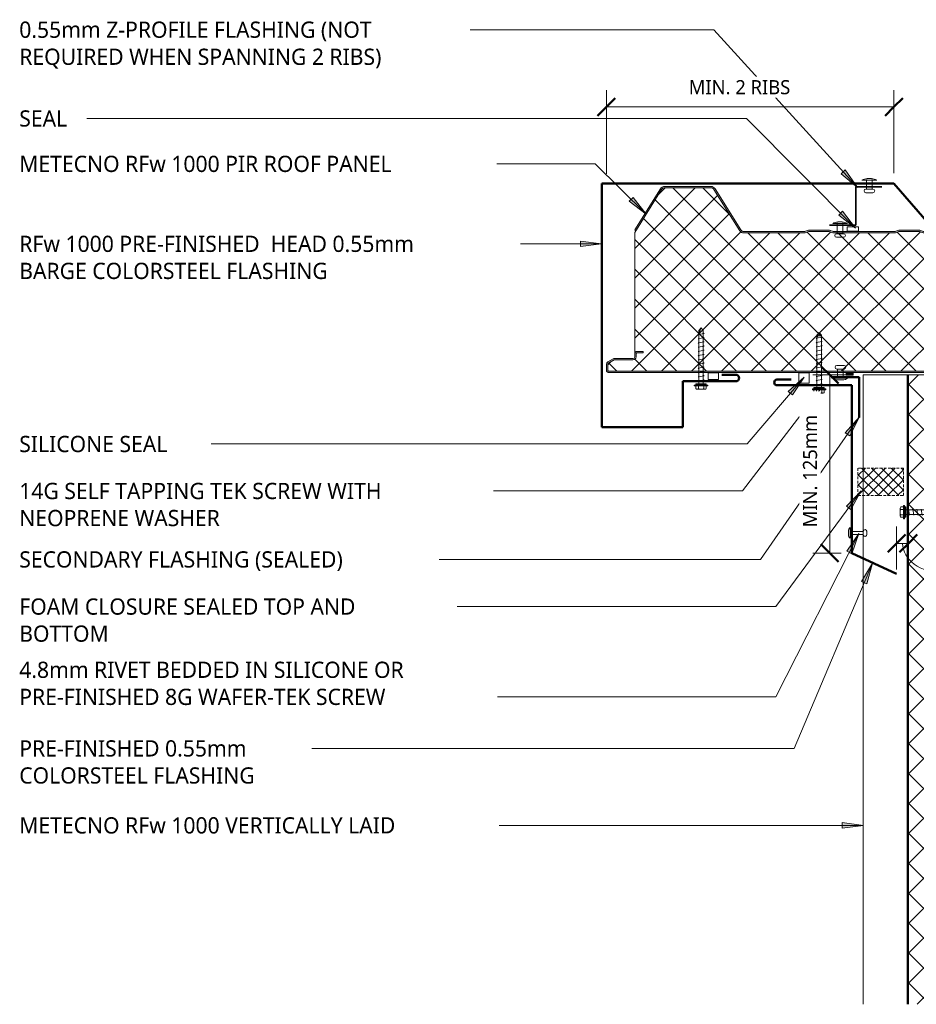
# Model space of a CAD drawing. Header units: millimetres. Extents: x -423 to 784, y -53 to 645.
# Tile 1 of 3: x -423 to 212, y -53 to 645. Entities that reach past the tile are written whole.
import ezdxf

# ---------------------------------------------------------------- set-up
doc = ezdxf.new("R2010")
doc.units = ezdxf.units.MM
doc.linetypes.add('Dash Short', pattern=[3, 2, -1])
for name, color, linetype, lineweight in [('A-ANNO-DIMS', 211, 'Continuous', 9), ('A-ANNO-DIMS-5', 211, 'Continuous', 9), ('A-DETL', 90, 'Continuous', 13), ('A-DETL-GENF', 92, 'Continuous', 13), ('G-ANNO-TEXT', 231, 'Continuous', 9)]:
    doc.layers.add(name, color=color, linetype=linetype, lineweight=lineweight)
doc.styles.add('Yu Gothic', font='Yu Gothic.ttf', dxfattribs={"height": 11.5})
doc.styles.add('Yu Gothic_1', font='Yu Gothic.ttf', dxfattribs={"height": 10})
doc.dimstyles.new('Diagonal', dxfattribs={"dimscale": 304.8, "dimtxt": 11.609035, "dimasz": 0.04101, "dimexe": 0.03937, "dimexo": 0.024606, "dimgap": 0.024606, "dimtad": 1, "dimdec": 0, "dimzin": 0, "dimdsep": 46, "dimtxsty": 'Yu Gothic_1', "dimblk1": 'OBLIQUE', "dimblk2": 'OBLIQUE', "dimsah": 1, "dimcen": 0.09, "dimazin": 0, "dimtfac": 1, "dimtdec": 4, "dimtix": 1, "dimtmove": 1, "dimatfit": 3, "dimfxl": 1, "dimtvp": 1, "dimtfill": 1, "dimtolj": 1, "dimtzin": 0, "dimarcsym": 2})
doc.dimstyles.new('Diagonal_1', dxfattribs={"dimscale": 304.8, "dimtxt": 11.609035, "dimasz": 0.04101, "dimexe": 0.03937, "dimexo": 0.024606, "dimgap": 0.024606, "dimtad": 1, "dimdec": 0, "dimzin": 0, "dimdsep": 46, "dimtxsty": 'Yu Gothic_1', "dimblk1": 'OBLIQUE', "dimblk2": 'OBLIQUE', "dimsah": 1, "dimcen": 0.09, "dimazin": 0, "dimtfac": 1, "dimtdec": 4, "dimtix": 1, "dimtmove": 2, "dimatfit": 3, "dimfxl": 1, "dimtvp": 1, "dimtfill": 1, "dimtolj": 1, "dimtzin": 0, "dimarcsym": 2})

# ---------------------------------------------------------------- blocks, each defined once
blk = doc.blocks.new('Metecno RFw 1000 - FLAT FINISH - RFw 1000 100mm - FLAT-4181614-01 CANTILEVER BARGE CAPPING DETAIL1')
at = {"layer": 'A-DETL-GENF'}
h = blk.add_hatch(color=256, dxfattribs=at)
h.paths.add_polyline_path([(1018.2, 0), (265.46, 0), (265.46, -1), (1018.41, -1.03), (1018.77, -1.23), (1018.97, -1.59), (1019, -1.8), (1018.97, -6.17), (1018.77, -6.53), (1018.6, -6.65), (1014.54, -9), (1001.2, -9), (1000.63, -9.07), (1000.1, -9.29), (999.64, -9.64), (999.24, -10.23), (999.07, -10.63), (999, -11.2), (998.97, -13.41), (998.77, -13.76), (998.41, -13.97), (998.2, -14), (994, -14), (994, -15), (998.41, -14.97), (998.67, -14.94), (999.1, -14.76), (999.47, -14.47), (999.84, -13.89), (999.94, -13.67), (1000, -13.2), (1000.04, -10.89), (1000.16, -10.6), (1000.51, -10.23), (1000.6, -10.16), (1000.89, -10.04), (1001.2, -10), (1014.54, -9.97), (1014.79, -9.94), (1015.22, -9.76), (1019.1, -7.52), (1019.47, -7.23), (1019.84, -6.65), (1019.94, -6.43), (1020, -5.96), (1020, -1.8), (1019.9, -1.23), (1019.76, -0.9), (1019.47, -0.53), (1019, -0.2), (1018.6, -0.05), (1018.41, -0.03)])
h.paths.add_polyline_path([(502.04, -99), (501.18, -99.11), (500.39, -99.43), (499.69, -99.93), (499.15, -100.6), (480.91, -129.78), (480.5, -130.29), (479.97, -130.67), (479.36, -130.92), (478.71, -131), (446.04, -131), (445.38, -130.92), (444.77, -130.67), (444.25, -130.29), (443.83, -129.78), (425.49, -100.47), (425.05, -99.93), (424.36, -99.43), (423.56, -99.11), (422.71, -99), (379.95, -99), (379.19, -99.07), (378.46, -99.29), (376.68, -100), (362.07, -100), (360.28, -99.29), (359.55, -99.07), (358.79, -99), (315.95, -99), (315.19, -99.07), (314.46, -99.29), (312.68, -100), (298.07, -100), (296.28, -99.29), (295.55, -99.07), (294.79, -99), (265.46, -99), (265.46, -100), (295.36, -100.05), (296.28, -100.36), (297.88, -100.95), (298.45, -101), (312.86, -100.95), (313.41, -100.79), (315.38, -100.05), (315.95, -100), (359.36, -100.05), (360.28, -100.36), (361.88, -100.95), (362.45, -101), (376.86, -100.95), (377.41, -100.79), (379.38, -100.05), (379.95, -100), (422.71, -100), (423.31, -100.08), (423.87, -100.3), (424.36, -100.66), (424.74, -101.13), (442.98, -130.31), (443.56, -131.01), (444.29, -131.55), (445.13, -131.89), (446.04, -132), (478.71, -132), (479.61, -131.89), (480.5, -131.52), (481.2, -131), (481.76, -130.31), (500, -101.13), (500.39, -100.66), (500.87, -100.3), (501.43, -100.08), (502.04, -100), (545.36, -100.05), (546.28, -100.36), (547.88, -100.95), (548.45, -101), (562.86, -100.95), (563.41, -100.79), (565.38, -100.05), (565.95, -100), (609.36, -100.05), (610.28, -100.36), (611.88, -100.95), (612.45, -101), (626.86, -100.95), (627.41, -100.79), (629.38, -100.05), (629.95, -100), (672.71, -100), (673.31, -100.08), (673.87, -100.3), (674.36, -100.66), (674.74, -101.13), (692.98, -130.31), (693.56, -131.01), (694.29, -131.55), (695.13, -131.89), (696.04, -132), (728.71, -132), (729.61, -131.89), (730.45, -131.55), (731.2, -131), (731.76, -130.31), (750, -101.13), (750.39, -100.66), (750.87, -100.3), (751.43, -100.08), (752.04, -100), (795.36, -100.05), (796.28, -100.36), (797.88, -100.95), (798.45, -101), (812.86, -100.95), (813.41, -100.79), (815.38, -100.05), (815.95, -100), (859.36, -100.05), (860.28, -100.36), (861.88, -100.95), (862.45, -101), (876.86, -100.95), (877.41, -100.79), (879.38, -100.05), (879.95, -100), (922.71, -100), (923.31, -100.08), (923.87, -100.3), (924.36, -100.66), (924.74, -101.13), (942.98, -130.31), (943.56, -131.01), (944.29, -131.55), (945.13, -131.89), (946.04, -132), (979.13, -131.95), (979.61, -131.89), (980.45, -131.55), (981.19, -131.01), (981.76, -130.31), (1000, -101.13), (999.15, -100.6), (980.91, -129.78), (980.5, -130.29), (979.97, -130.67), (979.13, -130.95), (978.71, -131), (946.04, -131), (945.38, -130.92), (944.77, -130.67), (944.25, -130.29), (943.83, -129.78), (925.59, -100.6), (925.05, -99.93), (924.36, -99.43), (923.56, -99.11), (922.71, -99), (879.95, -99), (879.19, -99.07), (878.46, -99.29), (876.68, -100), (862.07, -100), (860.28, -99.29), (859.55, -99.07), (858.79, -99), (815.95, -99), (815.19, -99.07), (814.46, -99.29), (812.68, -100), (798.07, -100), (796.28, -99.29), (795.55, -99.07), (794.79, -99), (752.04, -99), (751.18, -99.11), (750.39, -99.43), (749.69, -99.93), (749.15, -100.6), (730.91, -129.78), (730.5, -130.29), (729.97, -130.67), (729.36, -130.92), (728.71, -131), (696.04, -131), (695.38, -130.92), (694.77, -130.67), (694.25, -130.29), (693.83, -129.78), (675.49, -100.47), (675.05, -99.93), (674.36, -99.43), (673.56, -99.11), (672.71, -99), (629.95, -99), (629.19, -99.07), (628.46, -99.29), (626.68, -100), (612.07, -100), (610.28, -99.29), (609.55, -99.07), (608.79, -99), (565.95, -99), (565.19, -99.07), (564.46, -99.29), (562.68, -100), (548.07, -100), (546.28, -99.29), (545.55, -99.07), (544.79, -99)])
h = blk.add_hatch(dxfattribs=at)
h.set_pattern_fill('FP_1', color=256, style=0, pattern_type=2)
h.set_pattern_definition([(225, (1012.829, 394.559), (10.6066, -10.6066), []), (315, (1012.829, 394.559), (10.6066, 10.6066), [])])
h.paths.add_polyline_path([(1018.2, -1), (265.46, -1), (265.46, -99), (294.79, -99), (295.55, -99.07), (296.28, -99.29), (298.07, -100), (312.68, -100), (314.46, -99.29), (315.19, -99.07), (315.95, -99), (358.79, -99), (359.55, -99.07), (360.28, -99.29), (362.16, -100), (376.68, -100), (378.46, -99.29), (379.19, -99.07), (379.95, -99), (422.71, -99), (423.56, -99.11), (424.36, -99.43), (425.05, -99.93), (425.59, -100.6), (443.83, -129.78), (444.25, -130.29), (444.77, -130.67), (445.38, -130.92), (446.04, -131), (478.71, -131), (479.36, -130.92), (479.97, -130.67), (480.5, -130.29), (480.91, -129.78), (499.15, -100.6), (499.69, -99.93), (500.39, -99.43), (501.18, -99.11), (502.04, -99), (544.79, -99), (545.55, -99.07), (546.28, -99.29), (548.07, -100), (562.68, -100), (564.46, -99.29), (565.19, -99.07), (565.95, -99), (608.95, -99.01), (609.55, -99.07), (610.28, -99.29), (612.07, -100), (626.68, -100), (628.46, -99.29), (629.19, -99.07), (629.95, -99), (672.71, -99), (673.56, -99.11), (674.36, -99.43), (675.05, -99.93), (675.59, -100.6), (693.83, -129.78), (694.25, -130.29), (694.77, -130.67), (695.38, -130.92), (696.04, -131), (728.71, -131), (729.36, -130.92), (729.97, -130.67), (730.5, -130.29), (730.91, -129.78), (749.15, -100.6), (749.69, -99.93), (750.39, -99.43), (751.18, -99.11), (752.04, -99), (794.79, -99), (795.55, -99.07), (796.28, -99.29), (798.07, -100), (812.68, -100), (814.46, -99.29), (815.19, -99.07), (815.95, -99), (858.79, -99), (859.55, -99.07), (860.28, -99.29), (862.07, -100), (876.68, -100), (878.46, -99.29), (879.19, -99.07), (879.95, -99), (922.71, -99), (923.56, -99.11), (924.36, -99.43), (925.05, -99.93), (925.59, -100.6), (943.83, -129.78), (944.25, -130.29), (944.77, -130.67), (945.38, -130.92), (946.04, -131), (979.13, -130.95), (979.36, -130.92), (979.97, -130.67), (980.5, -130.29), (980.91, -129.78), (1000, -99.24), (1000, -13.2), (999.94, -13.67), (999.76, -14.1), (999.47, -14.47), (999.1, -14.76), (998.67, -14.94), (998.2, -15), (994, -15), (994, -14), (998.41, -13.97), (998.77, -13.76), (998.89, -13.6), (999, -13.2), (999, -11.2), (999.07, -10.63), (999.29, -10.1), (999.64, -9.64), (1000.1, -9.29), (1000.63, -9.07), (1001.2, -9), (1014.54, -9), (1018.77, -6.53), (1018.89, -6.36), (1019, -5.96), (1019, -1.8), (1018.89, -1.4), (1018.6, -1.11), (1018.41, -1.03)])
for p, q in [((715.85, 0), (265.46, 0)), ((845.19, 0), (723.74, 0)), ((1018.2, 0), (850.08, 0)), ((1018.2, -1), (265.46, -1)), ((1014.54, -9), (1018.6, -6.65)), ((1019, -5.96), (1019, -1.8)), ((1020, -5.96), (1020, -1.8)), ((999, -13.2), (999, -11.2)), ((1000, -13.2), (1000, -11.2)), ((1000, -99.24), (1000, -13.2)), ((1001.2, -9), (1014.54, -9)), ((1001.2, -10), (1014.32, -10)), ((1015.22, -9.76), (1019.1, -7.52)), ((994, -15), (994, -14)), ((994, -14), (998.2, -14)), ((998.2, -15), (994, -15)), ((265.46, -99), (294.79, -99)), ((265.46, -100), (294.79, -100)), ((295.91, -100.21), (297.34, -100.79)), ((296.28, -99.29), (298.07, -100)), ((298.07, -100), (312.68, -100)), ((298.45, -101), (312.29, -101)), ((312.68, -100), (314.46, -99.29)), ((313.41, -100.79), (314.84, -100.21)), ((315.95, -99), (358.79, -99)), ((315.95, -100), (358.79, -100)), ((359.91, -100.21), (361.34, -100.79)), ((360.28, -99.29), (362.07, -100)), ((362.07, -100), (376.68, -100)), ((362.45, -101), (376.29, -101)), ((376.68, -100), (378.46, -99.29)), ((377.41, -100.79), (378.84, -100.21)), ((379.95, -99), (422.71, -99)), ((379.95, -100), (422.71, -100)), ((424.74, -101.13), (442.98, -130.31)), ((425.59, -100.6), (443.83, -129.78)), ((480.91, -129.78), (499.15, -100.6)), ((481.76, -130.31), (500, -101.13)), ((502.04, -99), (544.79, -99)), ((502.04, -100), (544.79, -100)), ((545.91, -100.21), (547.34, -100.79)), ((546.28, -99.29), (548.07, -100)), ((548.07, -100), (562.68, -100)), ((548.45, -101), (562.29, -101)), ((562.68, -100), (564.46, -99.29)), ((563.41, -100.79), (564.84, -100.21)), ((565.95, -99), (608.79, -99)), ((565.95, -100), (608.79, -100)), ((609.91, -100.21), (611.34, -100.79)), ((610.28, -99.29), (612.07, -100)), ((612.07, -100), (626.68, -100)), ((612.45, -101), (626.29, -101)), ((626.68, -100), (628.46, -99.29)), ((627.41, -100.79), (628.84, -100.21)), ((629.95, -99), (672.71, -99)), ((629.95, -100), (672.71, -100)), ((674.74, -101.13), (692.98, -130.31)), ((675.59, -100.6), (693.83, -129.78)), ((730.91, -129.78), (749.15, -100.6)), ((731.76, -130.31), (750, -101.13)), ((752.04, -99), (794.79, -99)), ((752.04, -100), (794.79, -100)), ((795.91, -100.21), (797.34, -100.79)), ((796.28, -99.29), (798.07, -100)), ((798.07, -100), (812.68, -100)), ((798.45, -101), (812.29, -101)), ((812.68, -100), (814.46, -99.29)), ((813.41, -100.79), (814.84, -100.21)), ((815.95, -99), (858.79, -99)), ((815.95, -100), (858.79, -100)), ((859.91, -100.21), (861.34, -100.79)), ((860.28, -99.29), (862.07, -100)), ((862.07, -100), (876.68, -100)), ((862.45, -101), (876.29, -101)), ((876.68, -100), (878.46, -99.29)), ((877.41, -100.79), (878.84, -100.21)), ((879.95, -99), (922.71, -99)), ((879.95, -100), (922.71, -100)), ((924.74, -101.13), (942.98, -130.31)), ((925.59, -100.6), (943.83, -129.78)), ((980.91, -129.78), (1000, -99.24)), ((981.76, -130.31), (1000, -101.13)), ((1000, -101.13), (999.15, -100.6)), ((446.04, -131), (478.71, -131)), ((446.04, -132), (478.71, -132)), ((696.04, -131), (728.71, -131)), ((696.04, -132), (728.71, -132)), ((946.04, -131), (978.71, -131)), ((946.04, -132), (978.71, -132))]:
    blk.add_line(p, q, dxfattribs=at)
for centre, radius, start, end in [((1018.2, -1.8), 1.8, 360, 90), ((1018.2, -1.8), 0.8, 360, 90), ((1018.2, -5.96), 0.8, 300, 0), ((1018.2, -1.8), 0.8, 360, 30), ((1018.2, -5.96), 0.8, 330, 0), ((1018.2, -5.96), 1.8, 300, 360), ((998.2, -13.2), 1.8, 270, 360), ((998.2, -13.2), 0.8, 270, 0), ((998.2, -13.2), 0.8, 330, 0), ((1001.2, -11.2), 2.2, 90, 180), ((1001.2, -11.2), 1.2, 90, 180), ((1014.32, -8.2), 1.8, 270, 300), ((294.79, -103), 4, 68.19859, 90), ((294.79, -103), 3, 68.19859, 90), ((298.45, -98), 3, 248.19859, 270), ((312.29, -98), 3, 270, 291.80141), ((315.95, -103), 4, 90, 111.80141), ((315.95, -103), 3, 90, 111.80141), ((358.79, -103), 4, 68.19859, 90), ((358.79, -103), 3, 68.19859, 90), ((362.45, -98), 3, 248.19859, 270), ((376.29, -98), 3, 270, 291.80141), ((379.95, -103), 4, 90, 111.80141), ((379.95, -103), 3, 90, 111.80141), ((422.71, -102.4), 3.4, 32.00538, 90), ((422.71, -102.4), 2.4, 32.00538, 90), ((502.04, -102.4), 3.4, 90, 147.99462), ((502.04, -102.4), 2.4, 90, 147.99462), ((544.79, -103), 4, 68.19859, 90), ((544.79, -103), 3, 68.19859, 90), ((548.45, -98), 3, 248.19859, 270), ((562.29, -98), 3, 270, 291.80141), ((565.95, -103), 4, 90, 111.80141), ((565.95, -103), 3, 90, 111.80141), ((608.79, -103), 4, 68.19859, 90), ((608.79, -103), 3, 68.19859, 90), ((612.45, -98), 3, 248.19859, 270), ((626.29, -98), 3, 270, 291.80141), ((629.95, -103), 4, 90, 111.80141), ((629.95, -103), 3, 90, 111.80141), ((672.71, -102.4), 3.4, 32.00538, 90), ((672.71, -102.4), 2.4, 32.00538, 90), ((752.04, -102.4), 3.4, 90, 147.99462), ((752.04, -102.4), 2.4, 90, 147.99462), ((794.79, -103), 4, 68.19859, 90), ((794.79, -103), 3, 68.19859, 90), ((798.45, -98), 3, 248.19859, 270), ((812.29, -98), 3, 270, 291.80141), ((815.95, -103), 4, 90, 111.80141), ((815.95, -103), 3, 90, 111.80141), ((858.79, -103), 4, 68.19859, 90), ((858.79, -103), 3, 68.19859, 90), ((862.45, -98), 3, 248.19859, 270), ((876.29, -98), 3, 270, 291.80141), ((879.95, -103), 4, 90, 111.80141), ((879.95, -103), 3, 90, 111.80141), ((922.71, -102.4), 3.4, 32.00538, 90), ((922.71, -102.4), 2.4, 32.00538, 90), ((446.04, -128.4), 3.6, 212.00538, 270), ((446.04, -128.4), 2.6, 212.00538, 270), ((478.71, -128.4), 2.6, 270, 327.99462), ((478.71, -128.4), 3.6, 270, 327.99462), ((696.04, -128.4), 3.6, 212.00538, 270), ((696.04, -128.4), 2.6, 212.00538, 270), ((728.71, -128.4), 2.6, 270, 327.99462), ((728.71, -128.4), 3.6, 270, 327.99462), ((946.04, -128.4), 3.6, 212.00538, 270), ((946.04, -128.4), 2.6, 212.00538, 270), ((978.71, -128.4), 2.6, 270, 327.99462), ((978.71, -128.4), 3.6, 270, 327.99462)]:
    blk.add_arc(centre, radius, start, end, dxfattribs=at)
blk = doc.blocks.new('Foam Closure - Foam Closure-4736430-01 CANTILEVER BARGE CAPPING DETAIL1')
at = {"layer": 'A-DETL-GENF'}
h = blk.add_hatch(dxfattribs=at)
h.set_pattern_fill('FP_2', color=256, style=0, pattern_type=2)
h.set_pattern_definition([(315, (-307.352, 203.391), (3.535534, 3.535534), []), (45, (-307.352, 203.391), (-3.535534, 3.535534), [])])
h.paths.add_polyline_path([(0, 0), (19.58, 0), (19.58, 32.3), (0, 32.3)])
at = {"layer": 'A-DETL-GENF', "linetype": 'Dash Short'}
for p, q in [((19.58, 32.3), (0, 32.3)), ((0, 32.3), (0, 0)), ((19.58, 0), (19.58, 32.3)), ((0, 0), (19.58, 0))]:
    blk.add_line(p, q, dxfattribs=at)
blk = doc.blocks.new('Z Flashing - Z Flashing-4028205-01 CANTILEVER BARGE CAPPING DETAIL1')
at = {"layer": 'A-DETL-GENF', "lineweight": 35}
for p, q in [((0, -27.14), (0, 0)), ((18.62, 0), (0, 0)), ((-18.62, -27.14), (0, -27.14))]:
    blk.add_line(p, q, dxfattribs=at)
blk = doc.blocks.new('Pop Rivets2 - Rivet-4214444-01 CANTILEVER BARGE CAPPING DETAIL1')
at = {"layer": 'A-DETL-GENF'}
for p, q in [((-2.53, 9.7), (2.53, 9.7)), ((2.53, 7.2), (-2.53, 7.2)), ((-2, 7.2), (-2, 0)), ((2, 7.2), (2, 0)), ((5.24, 0), (-5.24, 0)), ((-1.5, -1.16), (1.5, -1.16))]:
    blk.add_line(p, q, dxfattribs=at)
for centre, radius, start, end in [((-2.53, 8.45), 1.25, 90, 270), ((2.53, 8.45), 1.25, 270, 90), ((-1.5, 5.47), 6.62, 235.63634, 270), ((1.5, 5.47), 6.62, 270, 304.36366)]:
    blk.add_arc(centre, radius, start, end, dxfattribs=at)
blk = doc.blocks.new('Pop Rivets2 - Rivet-4028207-01 CANTILEVER BARGE CAPPING DETAIL1')
at = {"layer": 'A-DETL-GENF'}
for p, q in [((-2.53, 8.77), (2.53, 8.77)), ((2.53, 6.27), (-2.53, 6.27)), ((-2, 6.27), (-2, 0)), ((2, 6.27), (2, 0)), ((5.24, 0), (-5.24, 0)), ((-1.5, -1.16), (1.5, -1.16))]:
    blk.add_line(p, q, dxfattribs=at)
for centre, radius, start, end in [((-2.53, 7.52), 1.25, 90, 270), ((2.53, 7.52), 1.25, 270, 90), ((-1.5, 5.47), 6.62, 235.63634, 270), ((1.5, 5.47), 6.62, 270, 304.36366)]:
    blk.add_arc(centre, radius, start, end, dxfattribs=at)
blk = doc.blocks.new('Thermospan Insulated Panel2 - 75mm 2-4642540-01 CANTILEVER BARGE CAPPING DETAIL1')
at = {"layer": 'A-DETL-GENF'}
for points in [[(248, -32), (694.23, -32), (694.23, -31), (248, -31), (248, -31.34)], [(248, -74), (248, -75), (694.23, -75), (694.23, -74), (274.88, -74)]]:
    blk.add_hatch(color=256, dxfattribs=at).paths.add_polyline_path(points)
h = blk.add_hatch(dxfattribs=at)
h.set_pattern_fill('FP_3', color=256, style=0, pattern_type=2)
h.set_pattern_definition([(315, (301.243, 174.852), (10.6066, 10.6066), []), (45, (301.243, 174.852), (-10.6066, 10.6066), [])])
h.paths.add_polyline_path([(248, -32), (248, -74), (694.23, -74), (694.23, -32), (274.88, -32)])
for p, q in [((248, 0), (694.23, 0)), ((694.23, -75), (694.23, 0)), ((694.23, -32), (248, -32))]:
    blk.add_line(p, q, dxfattribs=at)
at = {"layer": 'A-DETL-GENF', "lineweight": 25}
for p, q in [((694.23, -31), (248, -31)), ((694.23, -74), (248, -74)), ((248, -75), (694.23, -75))]:
    blk.add_line(p, q, dxfattribs=at)
blk = doc.blocks.new('Screw1 - Screw 7-4052328-01 CANTILEVER BARGE CAPPING DETAIL1')
at = {"layer": 'A-DETL-GENF'}
blk.add_hatch(color=256, dxfattribs=at).paths.add_polyline_path([(3.67, 1), (-3.67, 1), (-3.67, 0), (3.67, 0)])
for p, q in [((4.79, 1.5), (-4.79, 1.5)), ((-4.79, 1.5), (-4.79, 1)), ((-3.67, 1), (-4.79, 1)), ((-3.67, 1.5), (-3.67, 3.47)), ((3.67, 1), (-3.67, 1)), ((-3.67, 1), (-3.67, 0)), ((-3.67, 0), (3.67, 0)), ((-2.76, 3.97), (2.76, 3.97)), ((-1.85, 1.5), (-1.85, 3.47)), ((-1.6, 0), (-1.6, -37.78)), ((1.6, -37.78), (1.6, 0)), ((1.85, 1.5), (1.85, 3.47)), ((3.67, 1.5), (3.67, 3.47)), ((4.79, 1), (3.67, 1)), ((3.67, 0), (3.67, 1)), ((4.79, 1), (4.79, 1.5)), ((2.17, -1.91), (-2.17, -2.67)), ((-2.17, -2.67), (-1.6, -3)), ((2.17, -4.91), (-2.17, -5.67)), ((-2.17, -5.67), (-1.6, -6)), ((1.6, -1.58), (2.17, -1.91)), ((1.6, -4.58), (2.17, -4.91)), ((2.17, -7.91), (-2.17, -8.67)), ((-2.17, -8.67), (-1.6, -9)), ((2.17, -10.91), (-2.17, -11.67)), ((-2.17, -11.67), (-1.6, -12)), ((2.17, -13.91), (-2.17, -14.67)), ((1.6, -7.58), (2.17, -7.91)), ((1.6, -10.58), (2.17, -10.91)), ((1.6, -13.58), (2.17, -13.91)), ((-2.17, -14.67), (-1.6, -15)), ((2.17, -16.91), (-2.17, -17.67)), ((-2.17, -17.67), (-1.6, -18)), ((2.17, -19.91), (-2.17, -20.67)), ((-2.17, -20.67), (-1.6, -21)), ((1.6, -16.58), (2.17, -16.91)), ((1.6, -19.58), (2.17, -19.91)), ((2.17, -22.91), (-2.17, -23.67)), ((-2.17, -23.67), (-1.6, -24)), ((2.17, -25.91), (-2.17, -26.67)), ((-2.17, -26.67), (-1.6, -27)), ((1.6, -22.58), (2.17, -22.91)), ((1.6, -25.58), (2.17, -25.91)), ((2.17, -28.91), (-2.17, -29.67)), ((-2.17, -29.67), (-1.6, -30)), ((2.17, -31.91), (-2.17, -32.67)), ((-2.17, -32.67), (-1.6, -33)), ((1.6, -28.58), (2.17, -28.91)), ((1.6, -31.58), (2.17, -31.91)), ((1.6, -34.58), (2.17, -34.91)), ((2.17, -34.91), (-2.17, -35.67)), ((-2.17, -35.67), (-1.6, -36)), ((-1.6, -37.78), (0, -39.68)), ((0, -39.68), (1.6, -35.72)), ((1.6, -37.78), (0, -39.68))]:
    blk.add_line(p, q, dxfattribs=at)
for centre, radius, start, end in [((-2.76, 2.9), 1.08, 32.38007, 147.61993), ((0, 0.31), 3.67, 59.72736, 120.27264), ((2.76, 2.9), 1.08, 32.38007, 147.61993), ((0.08, -40.4), 3.11, 74.30592, 122.49751)]:
    blk.add_arc(centre, radius, start, end, dxfattribs=at)
blk = doc.blocks.new('Screw1 - Screw 7-4051900-01 CANTILEVER BARGE CAPPING DETAIL1')
at = {"layer": 'A-DETL-GENF'}
blk.add_hatch(color=256, dxfattribs=at).paths.add_polyline_path([(3.67, 1), (-3.67, 1), (-3.67, 0), (3.67, 0)])
for p, q in [((4.79, 1.5), (-4.79, 1.5)), ((-4.79, 1.5), (-4.79, 1)), ((-3.67, 1), (-4.79, 1)), ((-3.67, 1.5), (-3.67, 3.47)), ((3.67, 1), (-3.67, 1)), ((-3.67, 1), (-3.67, 0)), ((-3.67, 0), (3.67, 0)), ((-2.76, 3.97), (2.76, 3.97)), ((-1.85, 1.5), (-1.85, 3.47)), ((-1.6, 0), (-1.6, -37.05)), ((1.6, -37.05), (1.6, 0)), ((1.85, 1.5), (1.85, 3.47)), ((3.67, 1.5), (3.67, 3.47)), ((4.79, 1), (3.67, 1)), ((3.67, 0), (3.67, 1)), ((4.79, 1), (4.79, 1.5)), ((2.17, -1.91), (-2.17, -2.67)), ((-2.17, -2.67), (-1.6, -3)), ((2.17, -4.91), (-2.17, -5.67)), ((-2.17, -5.67), (-1.6, -6)), ((1.6, -1.58), (2.17, -1.91)), ((1.6, -4.58), (2.17, -4.91)), ((2.17, -7.91), (-2.17, -8.67)), ((-2.17, -8.67), (-1.6, -9)), ((2.17, -10.91), (-2.17, -11.67)), ((-2.17, -11.67), (-1.6, -12)), ((2.17, -13.91), (-2.17, -14.67)), ((1.6, -7.58), (2.17, -7.91)), ((1.6, -10.58), (2.17, -10.91)), ((1.6, -13.58), (2.17, -13.91)), ((-2.17, -14.67), (-1.6, -15)), ((2.17, -16.91), (-2.17, -17.67)), ((-2.17, -17.67), (-1.6, -18)), ((2.17, -19.91), (-2.17, -20.67)), ((-2.17, -20.67), (-1.6, -21)), ((1.6, -16.58), (2.17, -16.91)), ((1.6, -19.58), (2.17, -19.91)), ((2.17, -22.91), (-2.17, -23.67)), ((-2.17, -23.67), (-1.6, -24)), ((2.17, -25.91), (-2.17, -26.67)), ((-2.17, -26.67), (-1.6, -27)), ((1.6, -22.58), (2.17, -22.91)), ((1.6, -25.58), (2.17, -25.91)), ((2.17, -28.91), (-2.17, -29.67)), ((-2.17, -29.67), (-1.6, -30)), ((2.17, -31.91), (-2.17, -32.67)), ((-2.17, -32.67), (-1.6, -33)), ((1.6, -28.58), (2.17, -28.91)), ((1.6, -31.58), (2.17, -31.91)), ((1.6, -34.58), (2.17, -34.91)), ((2.17, -34.91), (-2.17, -35.67)), ((-2.17, -35.67), (-1.6, -36)), ((-1.6, -37.05), (0, -38.95)), ((0, -38.95), (1.6, -35)), ((1.6, -37.05), (0, -38.95))]:
    blk.add_line(p, q, dxfattribs=at)
for centre, radius, start, end in [((-2.76, 2.9), 1.08, 32.38007, 147.61993), ((0, 0.31), 3.67, 59.72736, 120.27264), ((2.76, 2.9), 1.08, 32.38007, 147.61993), ((0.08, -39.68), 3.11, 74.30592, 122.49751)]:
    blk.add_arc(centre, radius, start, end, dxfattribs=at)
blk = doc.blocks.new('Pop Rivets2 - Rivet-4690328-01 CANTILEVER BARGE CAPPING DETAIL1')
at = {"layer": 'A-DETL-GENF'}
for p, q in [((5.24, 0), (-5.24, 0)), ((-2, -6.52), (-2, 0)), ((-1.5, 1.16), (1.5, 1.16)), ((2, -6.52), (2, 0)), ((2.53, -6.52), (-2.53, -6.52)), ((-2.53, -9.02), (2.53, -9.02))]:
    blk.add_line(p, q, dxfattribs=at)
for centre, radius, start, end in [((-1.5, -5.47), 6.62, 90, 124.36366), ((1.5, -5.47), 6.62, 55.63634, 90), ((-2.53, -7.77), 1.25, 90, 270), ((2.53, -7.77), 1.25, 270, 90)]:
    blk.add_arc(centre, radius, start, end, dxfattribs=at)
blk = doc.blocks.new('Pop Rivets6 - Rivet 2-4771725-01 CANTILEVER BARGE CAPPING DETAIL1')
at = {"layer": 'A-DETL-GENF'}
for p, q in [((3.77, 0), (-3.77, 0)), ((-1.5, 1.16), (1.5, 1.16)), ((-1, -9.34), (-1, 0)), ((1, -9.34), (1, 0)), ((1.17, -9.34), (-1.24, -9.34)), ((-1.24, -11.84), (1.17, -11.84))]:
    blk.add_line(p, q, dxfattribs=at)
for centre, radius, start, end in [((-1.5, -1.65), 2.8, 90, 144), ((1.5, -1.65), 2.8, 36, 90), ((-1.24, -10.59), 1.25, 90, 270), ((1.17, -10.59), 1.25, 270, 90)]:
    blk.add_arc(centre, radius, start, end, dxfattribs=at)
blk = doc.blocks.new('TEK Screw - TEK Screw-4781298-01 CANTILEVER BARGE CAPPING DETAIL1')
at = {"layer": 'A-DETL-GENF'}
blk.add_hatch(color=256, dxfattribs=at).paths.add_polyline_path([(-3.67, 0), (3.67, 0), (3.67, 1), (-3.67, 1)])
for p, q in [((4.79, 1.5), (-4.79, 1.5)), ((-4.79, 1.5), (-4.79, 1)), ((-3.67, 1), (-4.79, 1)), ((-3.67, 1.5), (-3.67, 3.47)), ((3.67, 1), (-3.67, 1)), ((-3.67, 1), (-3.67, 0)), ((-3.67, 0), (3.67, 0)), ((-2.76, 3.97), (2.76, 3.97)), ((-1.85, 1.5), (-1.85, 3.47)), ((-1.6, 0), (-1.6, -78.42)), ((1.6, -78.42), (1.6, 0)), ((1.85, 1.5), (1.85, 3.47)), ((3.67, 1.5), (3.67, 3.47)), ((4.79, 1), (3.67, 1)), ((3.67, 0), (3.67, 1)), ((4.79, 1), (4.79, 1.5)), ((2.17, -1.91), (-2.17, -2.67)), ((-2.17, -2.67), (-1.6, -3)), ((2.17, -4.91), (-2.17, -5.67)), ((-2.17, -5.67), (-1.6, -6)), ((1.6, -1.58), (2.17, -1.91)), ((1.6, -4.58), (2.17, -4.91)), ((2.17, -7.91), (-2.17, -8.67)), ((-2.17, -8.67), (-1.6, -9)), ((2.17, -10.91), (-2.17, -11.67)), ((-2.17, -11.67), (-1.6, -12)), ((2.17, -13.91), (-2.17, -14.67)), ((1.6, -7.58), (2.17, -7.91)), ((1.6, -10.58), (2.17, -10.91)), ((1.6, -13.58), (2.17, -13.91)), ((-2.17, -14.67), (-1.6, -15)), ((2.17, -16.91), (-2.17, -17.67)), ((-2.17, -17.67), (-1.6, -18)), ((2.17, -19.91), (-2.17, -20.67)), ((-2.17, -20.67), (-1.6, -21)), ((1.6, -16.58), (2.17, -16.91)), ((1.6, -19.58), (2.17, -19.91)), ((2.17, -22.91), (-2.17, -23.67)), ((-2.17, -23.67), (-1.6, -24)), ((2.17, -25.91), (-2.17, -26.67)), ((-2.17, -26.67), (-1.6, -27)), ((1.6, -22.58), (2.17, -22.91)), ((1.6, -25.58), (2.17, -25.91)), ((2.17, -28.91), (-2.17, -29.67)), ((-2.17, -29.67), (-1.6, -30)), ((2.17, -31.91), (-2.17, -32.67)), ((-2.17, -32.67), (-1.6, -33)), ((1.6, -28.58), (2.17, -28.91)), ((1.6, -31.58), (2.17, -31.91)), ((1.6, -34.58), (2.17, -34.91)), ((2.17, -34.91), (-2.17, -35.67)), ((-2.17, -35.67), (-1.6, -36)), ((2.17, -37.91), (-2.17, -38.67)), ((-2.17, -38.67), (-1.6, -39)), ((2.17, -40.91), (-2.17, -41.67)), ((-2.17, -41.67), (-1.6, -42)), ((1.6, -37.58), (2.17, -37.91)), ((1.6, -40.58), (2.17, -40.91)), ((2.17, -43.91), (-2.17, -44.67)), ((-2.17, -44.67), (-1.6, -45)), ((2.17, -46.91), (-2.17, -47.67)), ((-2.17, -47.67), (-1.6, -48)), ((1.6, -43.58), (2.17, -43.91)), ((1.6, -46.58), (2.17, -46.91)), ((2.17, -49.91), (-2.17, -50.67)), ((-2.17, -50.67), (-1.6, -51)), ((2.17, -52.91), (-2.17, -53.67)), ((-2.17, -53.67), (-1.6, -54)), ((1.6, -49.58), (2.17, -49.91)), ((1.6, -52.58), (2.17, -52.91)), ((1.6, -55.58), (2.17, -55.91)), ((2.17, -55.91), (-2.17, -56.67)), ((-2.17, -56.67), (-1.6, -57)), ((2.17, -58.91), (-2.17, -59.67)), ((-2.17, -59.67), (-1.6, -60)), ((2.17, -61.91), (-2.17, -62.67)), ((-2.17, -62.67), (-1.6, -63)), ((1.6, -58.58), (2.17, -58.91)), ((1.6, -61.58), (2.17, -61.91)), ((2.17, -64.91), (-2.17, -65.67)), ((-2.17, -65.67), (-1.6, -66)), ((2.17, -67.91), (-2.17, -68.67)), ((-2.17, -68.67), (-1.6, -69)), ((1.6, -64.58), (2.17, -64.91)), ((1.6, -67.58), (2.17, -67.91)), ((2.17, -70.91), (-2.17, -71.67)), ((-2.17, -71.67), (-1.6, -72)), ((2.17, -73.91), (-2.17, -74.67)), ((-2.17, -74.67), (-1.6, -75)), ((1.6, -70.58), (2.17, -70.91)), ((1.6, -73.58), (2.17, -73.91)), ((1.6, -76.58), (2.17, -76.91)), ((2.17, -76.91), (-2.17, -77.67)), ((-2.17, -77.67), (-1.6, -78)), ((-1.28, -78.74), (-1.6, -78.42)), ((-1.28, -81.96), (-1.28, -78.74)), ((-1.28, -81.96), (-0.56, -79.08)), ((-1.28, -81.96), (0, -83.49)), ((0, -83.49), (1.28, -78.74)), ((1.28, -81.96), (0, -83.49)), ((1.28, -78.74), (1.6, -78.42)), ((1.28, -81.96), (1.28, -78.74))]:
    blk.add_line(p, q, dxfattribs=at)
for centre, radius, start, end in [((-2.76, 2.9), 1.08, 32.38007, 147.61993), ((0, 0.31), 3.67, 59.72736, 120.27264), ((2.76, 2.9), 1.08, 32.38007, 147.61993), ((0.49, -79.62), 1.18, 48.23938, 152.93623)]:
    blk.add_arc(centre, radius, start, end, dxfattribs=at)
blk = doc.blocks.new('DIMBLOCK1-01 CANTILEVER BARGE CAPPING DETAIL1')
at = {"layer": 'A-ANNO-DIMS-5'}
for p, q in [((198.49, 273.51), (198.49, 285.51)), ((198.49, 273.51), (206.85, 273.51)), ((198.49, 273.51), (198.49, 254.96)), ((206.85, 273.51), (206.85, 274.85)), ((206.85, 273.51), (206.85, 261.51))]:
    blk.add_line(p, q, dxfattribs=at)
at = {"layer": 'A-ANNO-DIMS-5', "lineweight": 50}
for p, q in [((198.49, 273.51), (204.74, 279.76)), ((206.85, 273.51), (213.1, 279.76)), ((198.49, 273.51), (192.24, 267.26)), ((206.85, 273.51), (200.6, 267.26))]:
    blk.add_line(p, q, dxfattribs=at)
at = {"layer": 'A-ANNO-DIMS-5'}
blk.add_ellipse((231.05, 273.51), major_axis=(28.38, 0), ratio=0.736597, start_param=3.141593, end_param=4.712389, dxfattribs=at)
at = {"layer": 'A-ANNO-DIMS-5', "color": 0, "insert": (231.05, 255.61), "char_height": 10, "width": 73.5467, "attachment_point": 1, "line_spacing_factor": 1.024327, "style": 'Yu Gothic_1', "bg_fill": 3, "box_fill_scale": 1.25, "bg_fill_color": 256, "bg_fill_true_color": 13158600, "bg_fill_transparency": 0}
blk.add_mtext('5mm GAP', dxfattribs=at)
blk = doc.blocks.new('_Oblique')
at = {"color": 0, "linetype": 'ByBlock', "lineweight": -2}
blk.add_line((-0.5, -0.5), (0.5, 0.5), dxfattribs=at)
blk = doc.blocks.new('DIMBLOCK2-01 CANTILEVER BARGE CAPPING DETAIL1')
at = {"layer": 'A-ANNO-DIMS-5', "lineweight": 50}
for p, q in [((151.1, 392.99), (144.85, 399.24)), ((151.1, 392.99), (157.35, 386.74)), ((151.1, 266.59), (144.85, 272.84)), ((151.1, 266.59), (157.35, 260.34))]:
    blk.add_line(p, q, dxfattribs=at)
at = {"layer": 'A-ANNO-DIMS-5'}
for p, q in [((151.1, 392.99), (139.1, 392.99)), ((151.1, 392.99), (151.1, 266.59)), ((151.1, 392.99), (167.35, 392.99)), ((151.1, 266.59), (139.1, 266.59)), ((151.1, 266.59), (159.27, 266.59))]:
    blk.add_line(p, q, dxfattribs=at)
at = {"layer": 'A-ANNO-DIMS-5', "color": 0, "insert": (132.07, 284.9), "char_height": 10, "width": 93.8283, "attachment_point": 1, "rotation": 90, "line_spacing_factor": 1.024327, "style": 'Yu Gothic_1', "bg_fill": 3, "box_fill_scale": 1.25, "bg_fill_color": 256, "bg_fill_true_color": 13158600, "bg_fill_transparency": 0}
blk.add_mtext('MIN. 125mm', dxfattribs=at)
blk = doc.blocks.new('DIMBLOCK3-01 CANTILEVER BARGE CAPPING DETAIL1')
at = {"layer": 'A-ANNO-DIMS-5'}
for p, q in [((-7.17, 582.86), (-7.17, 594.86)), ((196.55, 582.86), (196.55, 594.86)), ((-7.17, 582.86), (196.55, 582.86)), ((-7.17, 582.86), (-7.17, 535.53)), ((196.55, 582.86), (196.55, 536.02))]:
    blk.add_line(p, q, dxfattribs=at)
at = {"layer": 'A-ANNO-DIMS-5', "lineweight": 50}
for p, q in [((-7.17, 582.86), (-0.92, 589.11)), ((196.55, 582.86), (202.8, 589.11)), ((-7.17, 582.86), (-13.42, 576.61)), ((196.55, 582.86), (190.3, 576.61))]:
    blk.add_line(p, q, dxfattribs=at)
at = {"layer": 'A-ANNO-DIMS-5', "color": 0, "insert": (51.13, 601.89), "char_height": 10, "width": 89.5261, "attachment_point": 1, "line_spacing_factor": 1.024327, "style": 'Yu Gothic_1', "bg_fill": 3, "box_fill_scale": 1.25, "bg_fill_color": 256, "bg_fill_true_color": 13158600, "bg_fill_transparency": 0}
blk.add_mtext('MIN. 2 RIBS', dxfattribs=at)

msp = doc.modelspace()

# ---------------------------------------------------------------- hatches: boundary and pattern name
at = {"layer": 'A-DETL-GENF'}
msp.add_hatch(color=10, dxfattribs=at).paths.add_polyline_path([(167.64, 392.73), (167.64, 394.56), (162.75, 394.56), (162.75, 392.73)])
at = {"layer": 'G-ANNO-TEXT'}
for points in [[(170.72, 525.8), (162.08, 538.22), (159.16, 535.56)], [(21.07, 506.88), (11.75, 518.79), (8.98, 515.97)], [(169.41, 497.03), (160.23, 509.05), (157.43, 506.27)], [(-10.64, 485.84), (-25.64, 487.81), (-25.64, 483.86)], [(143.86, 381.79), (133.15, 371.1), (136.28, 368.7)], [(172.18, 363.14), (162.01, 351.95), (165.26, 349.69)], [(173.45, 310.69), (162.95, 299.8), (166.13, 297.46)], [(181.32, 259.5), (173.67, 246.44), (177.31, 244.91)], [(174.96, 73.6), (159.96, 75.58), (159.96, 71.63)]]:
    msp.add_hatch(color=7, dxfattribs=at).paths.add_polyline_path(points)

# ---------------------------------------------------------------- linework, layer by layer
at = {"layer": 'A-DETL', "lineweight": 50}
for p, q in [((-10.48, 355.9), (-10.48, 528.52)), ((-10.48, 528.52), (196.55, 528.52)), ((221.45, 499.88), (196.55, 528.52)), ((84.52, 393.05), (74.52, 393.05)), ((171.94, 391.42), (151.98, 391.42)), ((171.94, 362.81), (171.94, 391.42)), ((47.02, 388.4), (84.52, 388.4)), ((47.02, 388.4), (47.02, 355.9)), ((113.65, 389.59), (123.65, 389.59)), ((166.77, 385.59), (113.65, 385.59)), ((166.77, 266.59), (166.77, 385.59)), ((47.02, 355.9), (-10.48, 355.9)), ((166.77, 266.59), (198.49, 251.8))]:
    msp.add_line(p, q, dxfattribs=at)
at = {"layer": 'A-DETL'}
for p, q in [((171.41, 497.93), (163.52, 497.93)), ((163.52, 497.93), (163.52, 494.81)), ((171.41, 494.81), (171.41, 497.93)), ((163.52, 494.81), (171.41, 494.81)), ((72.23, 394.51), (64.92, 394.51)), ((64.92, 394.51), (64.92, 389.69)), ((72.23, 389.69), (72.23, 394.51)), ((136.38, 394.42), (129.07, 394.42)), ((129.07, 394.42), (129.07, 387.18)), ((136.38, 387.18), (136.38, 394.42)), ((167.64, 394.56), (162.75, 394.56)), ((162.75, 394.56), (162.75, 392.73)), ((162.75, 392.73), (167.64, 392.73)), ((167.64, 392.73), (167.64, 394.56)), ((64.92, 389.69), (72.23, 389.69)), ((129.07, 387.18), (136.38, 387.18))]:
    msp.add_line(p, q, dxfattribs=at)
at = {"layer": 'A-DETL', "lineweight": 50}
for centre, radius, start, end in [((84.52, 390.72), 2.33, 270, 90), ((113.65, 387.59), 2, 90, 270)]:
    msp.add_arc(centre, radius, start, end, dxfattribs=at)
at = {"layer": 'G-ANNO-TEXT', "color": 7}
for p, q in [((-108.32, 637.65), (-151.89, 637.65)), ((68.85, 637.65), (-108.32, 637.65)), ((170.72, 525.8), (68.85, 637.65)), ((-375.77, 574.72), (-376.13, 574.72)), ((92.11, 574.72), (-375.77, 574.72)), ((169.41, 497.03), (92.11, 574.72)), ((-97.64, 542.52), (-136.35, 542.52)), ((-15.26, 542.52), (-97.64, 542.52)), ((21.07, 506.88), (-15.26, 542.52)), ((162.08, 538.22), (159.16, 535.56)), ((170.72, 525.8), (162.08, 538.22)), ((159.16, 535.56), (170.72, 525.8)), ((11.75, 518.79), (8.98, 515.97)), ((21.07, 506.88), (11.75, 518.79)), ((8.98, 515.97), (21.07, 506.88)), ((160.23, 509.05), (157.43, 506.27)), ((157.43, 506.27), (169.41, 497.03)), ((169.41, 497.03), (160.23, 509.05)), ((-108.32, 485.84), (-122.46, 485.84)), ((-10.64, 485.84), (-108.32, 485.84)), ((-10.64, 485.84), (-25.64, 487.81)), ((-25.64, 487.81), (-25.64, 483.86)), ((-25.64, 483.86), (-10.64, 485.84)), ((143.86, 381.79), (89.16, 310.65)), ((121.64, 381.27), (124.65, 378.71)), ((143.86, 381.79), (133.15, 371.1)), ((136.28, 368.7), (143.86, 381.79)), ((133.15, 371.1), (136.28, 368.7)), ((172.18, 363.14), (102.11, 262.14)), ((172.18, 363.14), (162.01, 351.95)), ((165.26, 349.69), (172.18, 363.14)), ((162.01, 351.95), (165.26, 349.69)), ((-303.02, 343.95), (-303.37, 343.95)), ((92.55, 343.95), (-303.02, 343.95)), ((-90.87, 310.65), (-138.33, 310.65)), ((89.16, 310.65), (-90.87, 310.65)), ((173.45, 310.69), (112.86, 228.7)), ((173.45, 310.69), (162.95, 299.8)), ((166.13, 297.46), (173.45, 310.69)), ((162.95, 299.8), (166.13, 297.46)), ((-169.77, 262.14), (-170.08, 262.14)), ((102.11, 262.14), (-169.77, 262.14)), ((181.32, 259.5), (125.95, 128.16)), ((181.32, 259.5), (173.67, 246.44)), ((177.31, 244.91), (181.32, 259.5)), ((173.67, 246.44), (177.31, 244.91)), ((-139.55, 228.7), (-159.5, 228.7)), ((112.86, 228.7), (-139.55, 228.7)), ((-107.92, 164.7), (-136.02, 164.7)), ((112.86, 164.7), (-107.92, 164.7)), ((-152.59, 128.16), (-244.5, 128.16)), ((125.95, 128.16), (-152.59, 128.16)), ((-134.72, 73.6), (-135.03, 73.6)), ((174.96, 73.6), (-134.72, 73.6)), ((174.96, 73.6), (159.96, 75.58)), ((159.96, 75.58), (159.96, 71.63)), ((159.96, 71.63), (174.96, 73.6))]:
    msp.add_line(p, q, dxfattribs=at)

# ---------------------------------------------------------------- block references
at = {"layer": 'A-DETL-GENF'}
for name, p, rotation in [('Pop Rivets2 - Rivet-4028207-01 CANTILEVER BARGE CAPPING DETAIL1', (179.14, 530.88), 180), ('Metecno RFw 1000 - FLAT FINISH - RFw 1000 100mm - FLAT-4181614-01 CANTILEVER BARGE CAPPING DETAIL1', (1012.83, 394.56), 180), ('Pop Rivets2 - Rivet-4214444-01 CANTILEVER BARGE CAPPING DETAIL1', (158.4, 500.16), 180), ('Screw1 - Screw 7-4052328-01 CANTILEVER BARGE CAPPING DETAIL1', (59.88, 386.69), 180), ('Screw1 - Screw 7-4051900-01 CANTILEVER BARGE CAPPING DETAIL1', (143.54, 383.95), 180), ('Pop Rivets2 - Rivet-4690328-01 CANTILEVER BARGE CAPPING DETAIL1', (158.67, 390.59), 180), ('Thermospan Insulated Panel2 - 75mm 2-4642540-01 CANTILEVER BARGE CAPPING DETAIL1', (174.85, -301.24), 89.9999999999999), ('TEK Screw - TEK Screw-4781298-01 CANTILEVER BARGE CAPPING DETAIL1', (204.95, 295.68), 90.00000000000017), ('Pop Rivets6 - Rivet 2-4771725-01 CANTILEVER BARGE CAPPING DETAIL1', (165.51, 280.91), 90.0000000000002)]:
    msp.add_blockref(name, p, dxfattribs=dict(at, rotation=rotation))
at = {"layer": 'A-DETL-GENF', "lineweight": 35, "rotation": 180}
msp.add_blockref('Z Flashing - Z Flashing-4028205-01 CANTILEVER BARGE CAPPING DETAIL1', (169.47, 499.03), dxfattribs=at)
at = {"layer": 'A-DETL-GENF', "linetype": 'Dash Short', "rotation": 89.99999999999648}
msp.add_blockref('Foam Closure - Foam Closure-4736430-01 CANTILEVER BARGE CAPPING DETAIL1', (203.39, 307.35), dxfattribs=at)

# ---------------------------------------------------------------- texts
at = {"layer": 'G-ANNO-TEXT', "color": 7, "char_height": 11.5, "attachment_point": 1, "style": 'Yu Gothic', "bg_fill": 3, "box_fill_scale": 1.25, "bg_fill_color": 256, "bg_fill_true_color": 13158600, "bg_fill_transparency": 0}
for s, insert, width in [('0.55mm Z-PROFILE FLASHING (NOT ', (-423.33, 643.4), 316.6666), ('SEAL', (-423.33, 580.47), 44.8945), ('METECNO RFw 1000 PIR ROOF PANEL ', (-423.33, 548.27), 335.5062), ('RFw 1000 PRE-FINISHED  HEAD 0.55mm ', (-423.33, 491.59), 352.3417), ('BARGE COLORSTEEL FLASHING', (-423.33, 472.41), 278.5864), ('SILICONE SEAL', (-423.33, 349.7), 133.0801), ('14G SELF TAPPING TEK SCREW WITH ', (-423.33, 316.4), 333.1012), ('NEOPRENE WASHER', (-423.33, 297.21), 179.9788), ('SECONDARY FLASHING (SEALED)', (-423.33, 267.89), 294.6202), ('FOAM CLOSURE SEALED TOP AND ', (-423.33, 234.45), 307.4472), ('BOTTOM', (-423.33, 215.27), 77.7637), ('4.8mm RIVET BEDDED IN SILICONE OR ', (-423.33, 189.64), 341.5189), ('PRE-FINISHED 8G WAFER-TEK SCREW', (-423.33, 170.45), 335.9071), ('PRE-FINISHED 0.55mm ', (-423.33, 133.91), 204.4303), ('COLORSTEEL FLASHING ', (-423.33, 114.73), 218.059), ('METECNO RFw 1000 VERTICALLY LAID', (-423.33, 79.35), 337.1096)]:
    msp.add_mtext(s, dxfattribs=dict(at, insert=insert, width=width))

# ---------------------------------------------------------------- next in the draw order: texts
at = {"layer": 'G-ANNO-TEXT', "color": 7, "insert": (-423.33, 624.21), "char_height": 11.5, "width": 319.8733, "attachment_point": 1, "style": 'Yu Gothic', "bg_fill": 3, "box_fill_scale": 1.25, "bg_fill_color": 256, "bg_fill_true_color": 13158600, "bg_fill_transparency": 0}
msp.add_mtext('REQUIRED WHEN SPANNING 2 RIBS)', dxfattribs=at)

# ---------------------------------------------------------------- next in the draw order: dimensions: what is measured, and where the dimension line sits
at = {"layer": 'A-ANNO-DIMS'}
for base, p1, p2, text, dimstyle, override, picture, middle in [((196.55, 582.86), (-7.17, 528.03), (196.55, 528.52), 'MIN. 2 RIBS', 'Diagonal_1', {"dimpost": '<>', "dimfxl": 203.717032}, 'DIMBLOCK3-01 CANTILEVER BARGE CAPPING DETAIL1', (95.89, 595.23)), ((206.85, 273.51), (198.49, 247.46), (206.85, 282.35), '5mm GAP', 'Diagonal', {"dimpost": '<>', "dimfxl": 35.880559}, 'DIMBLOCK1-01 CANTILEVER BARGE CAPPING DETAIL1', (267.83, 248.94))]:
    dim = msp.add_linear_dim(base=base, p1=p1, p2=p2, text=text, dimstyle=dimstyle, override=override, dxfattribs=at)
    dim.commit()
    dim.dimension.update_dxf_attribs({"geometry": picture, "text_midpoint": middle, "dimtype": 160})
dim = msp.add_linear_dim(base=(151.1, 266.59), p1=(174.85, 392.99), p2=(166.77, 266.59), angle=90, text='MIN. 125mm', dimstyle='Diagonal_1', override={"dimpost": '<>', "dimfxl": 126.652597}, dxfattribs=at)
dim.commit()
dim.dimension.update_dxf_attribs({"geometry": 'DIMBLOCK2-01 CANTILEVER BARGE CAPPING DETAIL1', "text_midpoint": (138.73, 331.82), "dimtype": 160, "text_rotation": 90})

# ---------------------------------------------------------------- next in the draw order: hatches: boundary and pattern name
at = {"layer": 'G-ANNO-TEXT'}
for points in [[(132.85, 391.43), (121.64, 381.27), (124.65, 378.71)], [(171.71, 280.43), (163.15, 267.96), (166.67, 266.17)]]:
    msp.add_hatch(color=7, dxfattribs=at).paths.add_polyline_path(points)

# ---------------------------------------------------------------- next in the draw order: linework, layer by layer
at = {"layer": 'G-ANNO-TEXT', "color": 7}
for p, q in [((132.85, 391.43), (92.55, 343.95)), ((132.85, 391.43), (121.64, 381.27)), ((124.65, 378.71), (132.85, 391.43)), ((171.71, 280.43), (112.86, 164.7)), ((171.71, 280.43), (163.15, 267.96)), ((166.67, 266.17), (171.71, 280.43)), ((163.15, 267.96), (166.67, 266.17))]:
    msp.add_line(p, q, dxfattribs=at)

doc.saveas('drawing.dxf')
